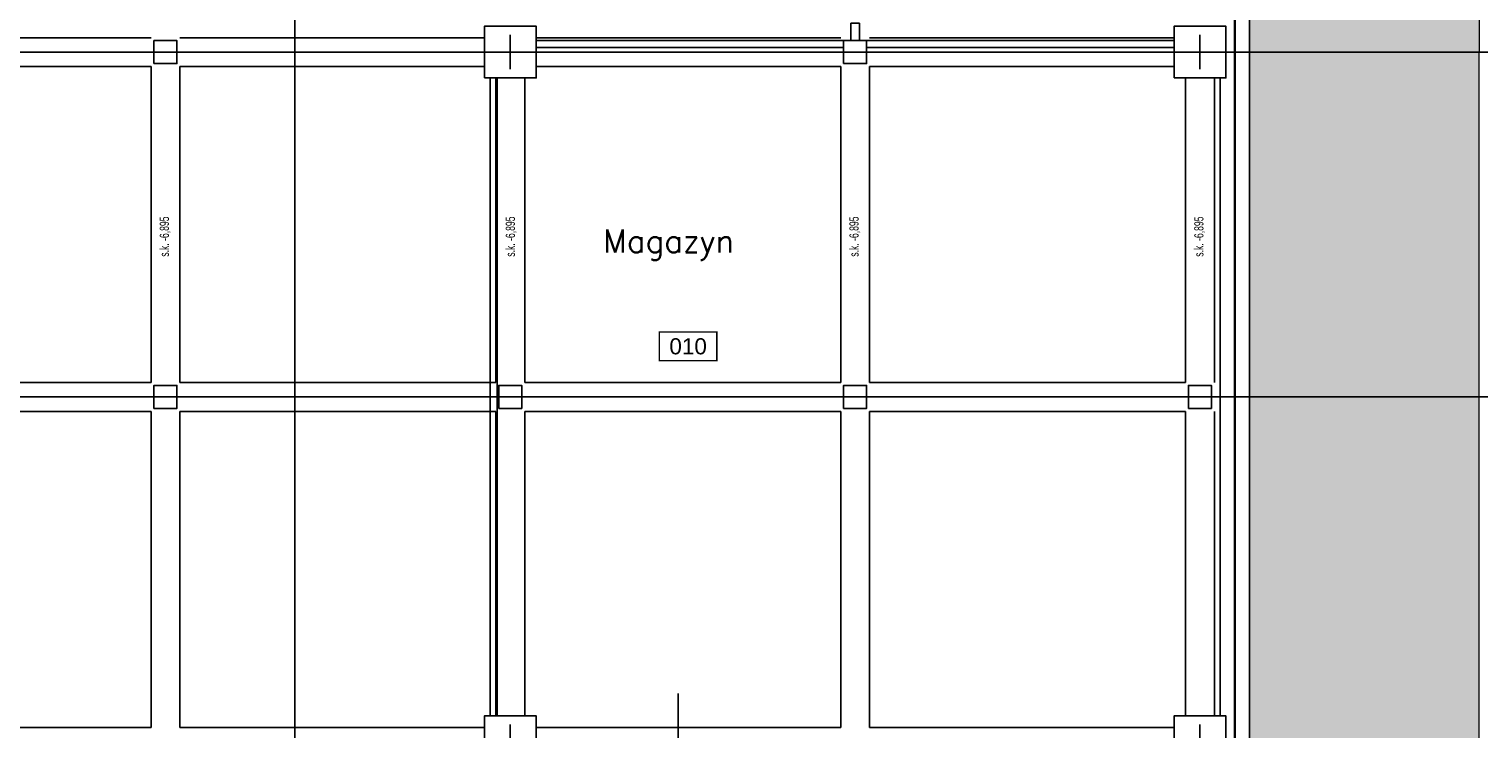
# Model space of a CAD drawing. Header units: centimetres. Extents: x -156440 to 298236, y -263599 to 81430.
# Tile 155 of 170: x 191651 to 216947, y -157007 to -144832. Entities that reach past the tile are written whole.
import ezdxf
from ezdxf.enums import TextEntityAlignment as Align

# ---------------------------------------------------------------- set-up
doc = ezdxf.new("R2010")
doc.units = ezdxf.units.CM
doc.header["$LTSCALE"] = 50
doc.linetypes.add('Kondygnacja -2$0$HIDDEN2', pattern=[4.7625, 3.175, -1.5875])
doc.linetypes.add('Osie rzutów$0$DASHDOT2', pattern=[12.7, 6.35, -3.175, 0, -3.175])
doc.layers.get('0').update_dxf_attribs({"color": 8})
doc.layers.add('Kondygnacja -2$0$_SP KORYTA', color=8, linetype='Continuous', lineweight=25)
doc.layers.add('Kondygnacja -2$0$RYSUNKOWE_NIEDRUK', color=8, linetype='Continuous', lineweight=9)
for name, color, linetype in [('Kondygnacja -2$0$ARCH_GRUNT', 8, 'Continuous'), ('Kondygnacja -2$0$ARCH_INFO_OPISY_IST', 8, 'Continuous'), ('Kondygnacja -2$0$ARCH_KONSTR_POWYŻEJ RZUTU_IST', 8, 'Kondygnacja -2$0$HIDDEN2'), ('Kondygnacja -2$0$ARCH_MUROWANE_IST', 9, 'Continuous'), ('Kondygnacja -2$0$ARCH_STAL_IST', 8, 'Continuous'), ('Kondygnacja -2$0$ARCH_ŚLUSARKA_DRZWI_IST', 8, 'Continuous'), ('Kondygnacja -2$0$ARCH_ŻELBET_IST', 9, 'Continuous'), ('Osie rzutów$0$ARCH_INFO_OSIE_IST', 8, 'Osie rzutów$0$DASHDOT2'), ('Pomieszczenia -2$0$ARCH_INFO_AREA_ETYKIETY_200', 8, 'Continuous')]:
    doc.layers.add(name, color=color, linetype=linetype)
doc.styles.add('Kondygnacja -2$0$BIKTS', font='bikromsw.shx', dxfattribs={"width": 0.8})
doc.styles.add('Kondygnacja -2$0$ROMANS-50-CM', font='romans.shx', dxfattribs={"width": 0.8, "height": 10})
doc.styles.add('Pomieszczenia -2$0$Arial', font='ARIAL.TTF')

# ---------------------------------------------------------------- blocks, each defined once
blk = doc.blocks.new('Osie rzutów')
at = {"layer": 'Osie rzutów$0$ARCH_INFO_OSIE_IST', "ltscale": 10}
for p, q in [((11660, 12510), (11660, 4623.26)), ((12260, 12510), (12260, 4623.26)), ((12860, 12510), (12860, 4623.26)), ((13460, 12510), (13460, 4623.26)), ((12260, 7370), (12260, 7430)), ((13460, 7370), (13460, 7430)), ((4436.04, 7400), (15156.54, 7400)), ((12290, 7400), (12230, 7400)), ((13490, 7400), (13430, 7400)), ((4436.04, 6800), (15156.54, 6800)), ((12260, 6170), (12260, 6230)), ((13460, 6170), (13460, 6230))]:
    blk.add_line(p, q, dxfattribs=at)
blk = doc.blocks.new('Kondygnacja -2$0$konstukcja stropu -2')
at = {"layer": 'Kondygnacja -2$0$ARCH_KONSTR_POWYŻEJ RZUTU_IST', "ltscale": 10}
for p, q in [((11635, 7425), (11105, 7425)), ((11685, 7425), (12215, 7425)), ((12835, 7425), (12305, 7425)), ((12885, 7425), (13415, 7425)), ((11635, 7375), (11105, 7375)), ((11635, 7375), (11635, 6825)), ((11685, 7375), (11685, 6825)), ((11685, 7375), (12215, 7375)), ((12835, 7375), (12305, 7375)), ((12835, 7375), (12835, 6825)), ((12885, 7375), (12885, 6825)), ((12885, 7375), (13415, 7375)), ((12235, 7355), (12235, 6825)), ((12285, 7355), (12285, 6825)), ((13435, 7355), (13435, 6825)), ((13485, 7355), (13485, 6825)), ((11635, 6825), (11085, 6825)), ((11685, 6825), (12235, 6825)), ((12285, 6825), (12835, 6825)), ((12885, 6825), (13435, 6825)), ((11635, 6775), (11085, 6775)), ((11635, 6225), (11635, 6775)), ((11685, 6225), (11685, 6775)), ((11685, 6775), (12235, 6775)), ((12235, 6245), (12235, 6775)), ((12285, 6245), (12285, 6775)), ((12285, 6775), (12835, 6775)), ((12835, 6225), (12835, 6775)), ((12885, 6225), (12885, 6775)), ((12885, 6775), (13435, 6775)), ((13435, 6245), (13435, 6775)), ((13485, 6245), (13485, 6775)), ((11635, 6225), (11105, 6225)), ((11685, 6225), (12215, 6225)), ((12835, 6225), (12305, 6225)), ((12885, 6225), (13415, 6225))]:
    blk.add_line(p, q, dxfattribs=at)
at = {"layer": 'Kondygnacja -2$0$ARCH_KONSTR_POWYŻEJ RZUTU_IST', "ltscale": 10, "style": 'Kondygnacja -2$0$BIKTS', "width": 0.7}
for p in [(11666, 7044), (12268, 7044), (12866, 7044), (13466, 7044)]:
    blk.add_text('s.k. -6,895', height=16, rotation=90, dxfattribs=at).set_placement(p)
blk = doc.blocks.new('Pomieszczenia -2$0$etykieta_numer')
at = {"color": 0, "linetype": 'ByBlock', "const_width": 2.44}
blk.add_lwpolyline([(-50, -50), (-50, 0), (50, 0), (50, -50)], close=True, dxfattribs=at)
at = {"color": 0, "linetype": 'ByBlock', "style": 'Pomieszczenia -2$0$Arial'}
blk.add_attdef('AECAREA:NUMER_LOKALU', text='', height=28, dxfattribs=at).set_placement((0, -25), align=Align.MIDDLE)

msp = doc.modelspace()

# ---------------------------------------------------------------- hatches: boundary and pattern name
at = {"layer": 'Kondygnacja -2$0$ARCH_GRUNT', "linetype": 'Continuous', "lineweight": 5}
h = msp.add_hatch(dxfattribs=at)
h.set_pattern_fill('EARTH', color=256, scale=150.000081, angle=45, style=0)
h.set_pattern_definition([(45, (85935.5, -145231.8), (-1e-09, 1347.039), [952.5, -952.5]), (45, (85682.9, -144979.2), (-1e-09, 1347.039), [952.5, -952.5]), (45, (85430.3, -144726.6), (-1e-09, 1347.039), [952.5, -952.5]), (135, (85430.3, -144558.25), (-1347.039, -1e-09), [952.5, -952.5]), (135, (85682.9, -144305.7), (-1347.039, -1e-09), [952.5, -952.5]), (135, (85935.5, -144053.1), (-1347.039, -1e-09), [952.5, -952.5])])
h.paths.add_polyline_path([(212884.241, -145231.769), (212884.241, -130941.769), (218734.241, -130941.769), (218734.241, -120371.769), (164884.241, -120371.769), (164884.241, -97031.769), (164884.241, -96881.769), (100649.367, -96881.769), (88763.907, -108767.229), (85935.48, -105938.802), (98992.513, -92881.769), (168884.241, -92881.769), (168884.241, -97031.769), (168884.241, -116371.769), (222734.241, -116371.769), (222734.241, -134941.769), (216884.241, -134941.769), (216884.241, -145231.769)])
h = msp.add_hatch(dxfattribs=at)
h.set_pattern_fill('EARTH', color=256, scale=150.000081, angle=45, style=0)
h.set_pattern_definition([(45, (77424.2, -219231.8), (-1e-09, 1347.039), [952.501, -952.501]), (45, (77171.7, -218979.2), (-1e-09, 1347.039), [952.501, -952.501]), (45, (76919.1, -218726.6), (-1e-09, 1347.039), [952.501, -952.501]), (135, (76919.1, -218558.25), (-1347.039, -1e-09), [952.501, -952.501]), (135, (77171.7, -218305.7), (-1347.039, -1e-09), [952.501, -952.501]), (135, (77424.2, -218053.1), (-1347.039, -1e-09), [952.501, -952.501])])
h.paths.add_polyline_path([(212884.241, -145231.769), (212884.241, -170091.769), (126714.241, -170091.769), (126714.241, -162416.769), (124204.241, -162416.769), (124204.241, -158046.769), (126714.241, -158046.769), (126714.241, -145411.769), (124194.241, -145411.769), (124194.241, -139051.769), (126714.241, -139051.769), (126714.241, -120371.769), (126974.241, -120371.769), (126974.241, -120331.769), (123340.682, -120331.769), (104210.686, -114846.331), (92327.304, -139115.894), (85328.346, -135672.845), (88440.332, -129346.864), (81118.345, -125744.905), (84534.909, -118799.785), (97303.521, -125081.142), (97363.112, -124960.006), (104094.752, -111276.07), (123872.677, -116947.299), (125577.831, -117931.769), (126814.241, -117931.769), (126814.241, -111935.99), (122814.241, -111935.99), (122814.241, -112482.599), (111546.999, -109251.769), (100611.443, -109251.769), (95479.978, -119726.267), (82711.366, -113444.91), (75763.47, -127568.448), (83085.457, -131170.407), (79973.47, -137496.388), (94157.494, -144474.039), (106329.469, -119615.08), (122714.241, -124313.338), (122714.241, -135051.769), (120194.241, -135051.769), (120194.241, -149411.769), (122714.241, -149411.769), (122714.241, -154046.769), (120204.241, -154046.769), (120204.241, -166416.769), (122714.241, -166416.769), (122714.241, -174091.769), (216884.241, -174091.769), (216884.241, -145231.769)])

# ---------------------------------------------------------------- linework, layer by layer
at = {"layer": 'Kondygnacja -2$0$ARCH_MUROWANE_IST', "ltscale": 4}
for p, q in [((212634.241, -169841.769, -3480), (212634.241, -139231.769, -3480)), ((212884.241, -170091.769, -3480), (212884.241, -139231.769, -3480)), ((211574.241, -145031.769, -3480), (200474.241, -145031.769, -3480)), ((205824.241, -145151.769, -3480), (200474.241, -145151.769, -3480)), ((211574.241, -145151.769, -3480), (206224.241, -145151.769, -3480)), ((199674.241, -145681.769, -3480), (199674.241, -156781.769, -3480)), ((199794.241, -145681.769, -3480), (199794.241, -156781.769, -3480))]:
    msp.add_line(p, q, dxfattribs=at)
at = {"layer": 'Kondygnacja -2$0$ARCH_MUROWANE_IST', "ltscale": 4, "elevation": -3480}
msp.add_lwpolyline([(206099.241, -145031.769), (205949.241, -145031.769), (205949.241, -144731.769), (206099.241, -144731.769)], close=True, dxfattribs=at)
at = {"layer": 'Kondygnacja -2$0$ARCH_STAL_IST', "ltscale": 0.5}
msp.add_line((196274.241, -157981.769, -3480), (196274.241, -137771.769, -3480), dxfattribs=at)
at = {"layer": 'Kondygnacja -2$0$ARCH_ŚLUSARKA_DRZWI_IST'}
msp.add_line((202944.241, -156391.822, -3480), (202944.241, -158269.642, -3480), dxfattribs=at)
at = {"layer": 'Kondygnacja -2$0$ARCH_ŻELBET_IST', "ltscale": 4}
for p, q in [((212624.241, -169831.769, -3480), (212624.241, -139231.769, -3480)), ((212374.241, -156781.769, -3480), (212374.241, -145681.769, -3480))]:
    msp.add_line(p, q, dxfattribs=at)
at = {"layer": 'Kondygnacja -2$0$ARCH_ŻELBET_IST', "ltscale": 4, "elevation": -3480}
for points in [[(199574.241, -145681.769), (200474.241, -145681.769), (200474.241, -144781.769), (199574.241, -144781.769)], [(211574.241, -145681.769), (212474.241, -145681.769), (212474.241, -144781.769), (211574.241, -144781.769)], [(193824.241, -145431.769), (194224.241, -145431.769), (194224.241, -145031.769), (193824.241, -145031.769)], [(205824.241, -145431.769), (206224.241, -145431.769), (206224.241, -145031.769), (205824.241, -145031.769)], [(193824.241, -151431.769), (194224.241, -151431.769), (194224.241, -151031.769), (193824.241, -151031.769)], [(199824.241, -151431.769), (200224.241, -151431.769), (200224.241, -151031.769), (199824.241, -151031.769)], [(205824.241, -151431.769), (206224.241, -151431.769), (206224.241, -151031.769), (205824.241, -151031.769)], [(211824.241, -151431.769), (212224.241, -151431.769), (212224.241, -151031.769), (211824.241, -151031.769)], [(199574.241, -157681.769), (200474.241, -157681.769), (200474.241, -156781.769), (199574.241, -156781.769)], [(211574.241, -157681.769), (212474.241, -157681.769), (212474.241, -156781.769), (211574.241, -156781.769)]]:
    msp.add_lwpolyline(points, close=True, dxfattribs=at)
at = {"layer": 'Kondygnacja -2$0$RYSUNKOWE_NIEDRUK', "linetype": 'Continuous', "lineweight": 5, "elevation": -3480}
msp.add_lwpolyline([(212884.241, -145231.769), (212884.241, -130941.769), (218734.241, -130941.769), (218734.241, -120371.769), (164884.241, -120371.769), (164884.241, -97031.769), (164884.241, -96881.769), (100649.367, -96881.769), (88763.907, -108767.229), (85935.48, -105938.802), (98992.513, -92881.769), (168884.241, -92881.769), (168884.241, -97031.769), (168884.241, -116371.769), (222734.241, -116371.769), (222734.241, -134941.769), (216884.241, -134941.769), (216884.241, -145231.769)], close=True, dxfattribs=at)
msp.add_lwpolyline([(122714.241, -174091.769), (216884.241, -174091.769), (216884.241, -145231.769), (212884.241, -145231.769), (212884.241, -145231.769), (212884.241, -170091.769), (126714.241, -170091.769)], dxfattribs=at)

# ---------------------------------------------------------------- block references
at = {"layer": 'Kondygnacja -2$0$_SP KORYTA', "xscale": 10, "yscale": 10, "zscale": 10}
msp.add_blockref('Kondygnacja -2$0$konstukcja stropu -2', (77424.241, -219231.769, -3480), dxfattribs=at)
at = {"layer": 'Osie rzutów$0$ARCH_INFO_OSIE_IST', "xscale": 10, "yscale": 10, "zscale": 10}
msp.add_blockref('Osie rzutów', (77424.241, -219231.769), dxfattribs=at)
at = {"layer": 'Pomieszczenia -2$0$ARCH_INFO_AREA_ETYKIETY_200', "linetype": 'Continuous', "lineweight": -3}
ref = msp.add_blockref('Pomieszczenia -2$0$etykieta_numer', (203118.1, -150100.339, 6300), dxfattribs=dict(at, xscale=10, yscale=10, zscale=10))
ref.add_attrib('AECAREA:NUMBER', '010', dxfattribs={"layer": '0', "color": 0, "linetype": 'ByBlock', "height": 280, "style": 'Pomieszczenia -2$0$Arial'}).set_placement((203118.1, -150350.339, 6300), align=Align.MIDDLE)

# ---------------------------------------------------------------- texts
at = {"layer": 'Kondygnacja -2$0$ARCH_INFO_OPISY_IST', "insert": (201640.769, -148319.072, -3480), "char_height": 400, "width": 4074.96516, "attachment_point": 1, "style": 'Kondygnacja -2$0$ROMANS-50-CM'}
msp.add_mtext('{\\W1;Magazyn}', dxfattribs=at)

doc.saveas('drawing.dxf')
